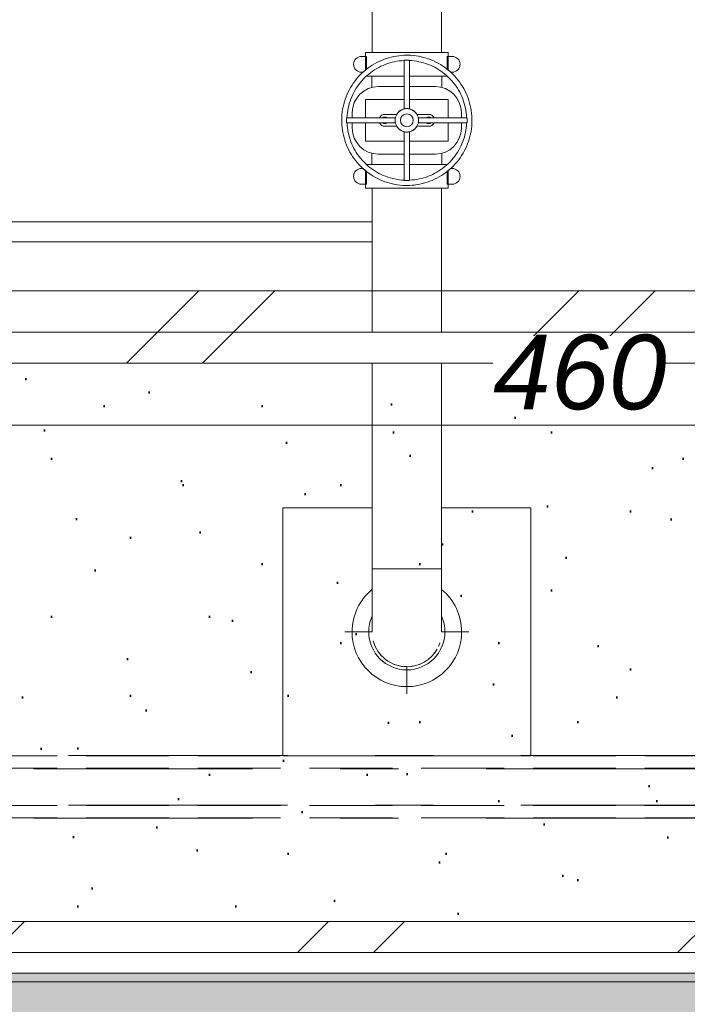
# Model space of a CAD drawing. Header units: centimetres. Extents: x -996 to 7161, y -1849 to 2591.
# Tile 6 of 49: x 1501 to 1662, y -816 to -578. Entities that reach past the tile are written whole.
import ezdxf

# ---------------------------------------------------------------- set-up
doc = ezdxf.new("R2010")
doc.units = ezdxf.units.CM
doc.header["$LTSCALE"] = 0.1
doc.header["$MEASUREMENT"] = 0
for name, pattern in [('Krawędzie ukryte', [270, 200, -70]), ('Przerywana podwójnie', [1093.611073, 529.166651, -211.666656, 141.111112, -211.666656]), ('Wipeout_Contour', [1000, 0, -1000])]:
    doc.linetypes.add(name, pattern=pattern)
for name, color, linetype in [('2_belki.K_IR', 7, 'Continuous'), ('2_instalacje pompownia.ISTN', 7, 'Continuous'), ('2_stropy.ISTN', 7, 'Continuous'), ('2_stropy.K_IR', 7, 'Continuous'), ('2_ściany zewnętrzne.ISTN', 7, 'Continuous'), ('3_lądowisko.K_IR', 7, 'Continuous'), ('3_pompownia.K_IR', 7, 'Continuous'), ('5_wymiary.K_IR', 7, 'Continuous')]:
    doc.layers.add(name, color=color, linetype=linetype)
doc.styles.add('GENERATED_STYLE_2', font='txt')
doc.dimstyles.new('GENERATED_STYLE__3', dxfattribs={"dimtxt": 18, "dimasz": 9.178744, "dimexe": 0.18, "dimexo": 2, "dimgap": 0.09, "dimtad": 1, "dimtih": 1, "dimtoh": 1, "dimdec": 0, "dimzin": 0, "dimdsep": 46, "dimtxsty": 'GENERATED_STYLE_2', "dimblk": 'ARROWHEAD_2', "dimblk1": 'ARROWHEAD_2', "dimblk2": 'ARROWHEAD_2', "dimcen": 0.09, "dimclrd": 1, "dimclre": 1, "dimclrt": 1, "dimadec": 1, "dimazin": 0, "dimtfac": 1, "dimtdec": 4, "dimtmove": 0, "dimatfit": 3, "dimfxl": 1, "dimtolj": 1, "dimtzin": 0, "dimarcsym": 0})

# ---------------------------------------------------------------- blocks, each defined once
blk = doc.blocks.new('Strop_3_1', base_point=(1398.7, -803.91))
at = {"color": 254, "linetype": 'Wipeout_Contour', "lineweight": 0, "ltscale": 7145.368827}
blk.add_wipeout([(1398.7, -803.91), (1858.7, -803.91), (1858.7, -643.91), (1398.7, -643.91)], dxfattribs=at).dxf.layer = '2_stropy.K_IR'
at = {"layer": '2_stropy.K_IR', "linetype": 'Continuous', "lineweight": 0, "true_color": 0x00c600}
h = blk.add_hatch(dxfattribs=at)
h.set_pattern_fill('Podwójny_szraf_1_4_0001', color=92, style=0, pattern_type=2)
h.set_pattern_definition([(45, (0, 0), (-45.962, 45.962), []), (45, (-9.19, 9.19), (-45.962, 45.962), [])])
h.paths.add_polyline_path([(1398.7, -803.91), (1858.7, -803.91), (1858.7, -643.91), (1398.7, -643.91)])
at = {"layer": '2_stropy.K_IR', "color": 7, "linetype": 'Continuous', "lineweight": 15, "flags": 128}
blk.add_lwpolyline([(1398.7, -803.91), (1858.7, -803.91), (1858.7, -643.91), (1398.7, -643.91)], close=True, dxfattribs=at)
blk = doc.blocks.new('Strop_8_1', base_point=(858.63, 1553.14))
at = {"layer": '2_stropy.ISTN', "color": 252, "linetype": 'Continuous', "lineweight": 15, "flags": 128}
blk.add_lwpolyline([(858.63, 1553.14), (858.63, -810.97), (2478.63, -810.97), (2478.63, -808.91), (3520.64, -808.91), (3522.33, 991.16), (4673.86, 991.16), (4673.86, 1553.14)], close=True, dxfattribs=at)
blk = doc.blocks.new('Strop_9_1', base_point=(1406.2, -796.41))
at = {"color": 254, "linetype": 'Wipeout_Contour', "lineweight": 0, "ltscale": 7132.620133}
blk.add_wipeout([(1406.2, -796.41), (1841.2, -796.41), (1841.2, -661.41), (1406.2, -661.41)], dxfattribs=at).dxf.layer = '3_lądowisko.K_IR'
at = {"layer": '3_lądowisko.K_IR', "linetype": 'Continuous', "lineweight": 50, "true_color": 0x9dceff}
h = blk.add_hatch(dxfattribs=at)
h.set_pattern_fill('Dywan_0001', color=151, style=0, pattern_type=2)
h.set_pattern_definition([(45, (0, 60), (-19.0919, 19.0919), [0, -18, 0, -27]), (110, (60, 60), (25.3717, 9.23454), [0, -13.2, 0, -22.8])])
h.paths.add_polyline_path([(1406.2, -796.41), (1841.2, -796.41), (1841.2, -661.41), (1406.2, -661.41)])
at = {"layer": '3_lądowisko.K_IR', "color": 7, "linetype": 'Continuous', "lineweight": 15, "flags": 128}
blk.add_lwpolyline([(1406.2, -796.41), (1841.2, -796.41), (1841.2, -661.41), (1406.2, -661.41)], close=True, dxfattribs=at)
blk = doc.blocks.new('Ściana_5_1', base_point=(848.63, -808.91))
at = {"layer": '2_ściany zewnętrzne.ISTN', "linetype": 'Continuous', "lineweight": 0}
blk.add_hatch(color=252, dxfattribs=at).paths.add_polyline_path([(1398.63, -848.91), (1898.63, -848.91), (1898.63, -808.91), (1398.63, -808.91)])
at = {"layer": '2_ściany zewnętrzne.ISTN', "color": 252, "linetype": 'Continuous', "lineweight": 0, "flags": 128}
blk.add_lwpolyline([(1898.63, -808.91), (1398.63, -808.91)], dxfattribs=at)
blk = doc.blocks.new('Rura 22[14]_1', base_point=(2103.7, -757.85))
at = {"layer": '2_instalacje pompownia.ISTN', "color": 252, "linetype": 'Przerywana podwójnie', "lineweight": 15}
for p, q in [((1293.7, -756.25), (2103.7, -756.25)), ((2103.7, -759.45), (1293.7, -759.45))]:
    blk.add_line(p, q, dxfattribs=at)
at = {"layer": '2_instalacje pompownia.ISTN', "color": 252, "linetype": 'Krawędzie ukryte', "lineweight": 15}
for p, q in [((2103.7, -756.35), (1293.7, -756.35)), ((2103.7, -759.35), (1293.7, -759.35))]:
    blk.add_line(p, q, dxfattribs=at)
blk = doc.blocks.new('Rura 22[15]_1', base_point=(2103.7, -769.85))
at = {"layer": '2_instalacje pompownia.ISTN', "color": 252, "linetype": 'Przerywana podwójnie', "lineweight": 15}
for p, q in [((1293.7, -768.25), (2103.7, -768.25)), ((2103.7, -771.45), (1293.7, -771.45))]:
    blk.add_line(p, q, dxfattribs=at)
at = {"layer": '2_instalacje pompownia.ISTN', "color": 252, "linetype": 'Krawędzie ukryte', "lineweight": 15}
for p, q in [((2103.7, -768.35), (1293.7, -768.35)), ((2103.7, -771.35), (1293.7, -771.35))]:
    blk.add_line(p, q, dxfattribs=at)
blk = doc.blocks.new('*D253')
at = {"layer": '5_wymiary.K_IR', "color": 1, "linetype": 'Continuous', "lineweight": 0}
for p, q in [((1393.7, -519.94), (1393.7, -501.83)), ((2003.7, -519.94), (2003.7, -501.83)), ((1397.18, -504.84), (1390.21, -516.92)), ((2000.21, -516.92), (2007.18, -504.84)), ((1387.79, -510.88), (1393.7, -510.88)), ((1393.7, -510.88), (2003.7, -510.88)), ((2003.7, -510.88), (2009.6, -510.88))]:
    blk.add_line(p, q, dxfattribs=at)
at = {"color": 254, "linetype": 'Wipeout_Contour', "lineweight": 0, "ltscale": 7081.214828}
blk.add_wipeout([(1678.21, -507.28), (1719.19, -507.28), (1719.19, -489.28), (1678.21, -489.28)], dxfattribs=at).dxf.layer = '5_wymiary.K_IR'
at = {"layer": '5_wymiary.K_IR', "color": 1, "lineweight": 0, "insert": (1678.21, -507.28), "char_height": 18, "attachment_point": 7, "style": 'GENERATED_STYLE_2'}
blk.add_mtext('\\A1;{\\pql;\\fArial|b0|i1|c238|p38;610}', dxfattribs=at)
blk = doc.blocks.new('ARROWHEAD_2')
at = {"color": 0, "linetype": 'Continuous', "lineweight": 0}
for p, q in [((-0.378, -0.655), (0.378, 0.655)), ((0, 0), (-1, 0))]:
    blk.add_line(p, q, dxfattribs=at)
blk = doc.blocks.new('*D262')
at = {"layer": '5_wymiary.K_IR', "color": 1, "linetype": 'Continuous', "lineweight": 0}
for p, q in [((1858.7, -667.35), (1858.7, -685.47)), ((1402.18, -670.37), (1395.21, -682.45)), ((1855.21, -682.45), (1862.18, -670.37)), ((1858.7, -676.41), (1398.7, -676.41)), ((2003.7, -676.41), (1858.7, -676.41))]:
    blk.add_line(p, q, dxfattribs=at)
at = {"color": 254, "linetype": 'Wipeout_Contour', "lineweight": 0, "ltscale": 7060.57087}
blk.add_wipeout([(1615.04, -672.81), (1656.02, -672.81), (1656.02, -654.81), (1615.04, -654.81)], dxfattribs=at).dxf.layer = '5_wymiary.K_IR'
at = {"layer": '5_wymiary.K_IR', "color": 1, "lineweight": 0, "insert": (1615.04, -672.81), "char_height": 18, "attachment_point": 7, "style": 'GENERATED_STYLE_2'}
blk.add_mtext('\\A1;{\\pql;\\fArial|b0|i1|c238|p38;460}', dxfattribs=at)
at = {"color": 254, "linetype": 'Wipeout_Contour', "lineweight": 0, "ltscale": 6230.315163}
blk.add_wipeout([(1402.19, -672.81), (1415.85, -672.81), (1415.85, -654.81), (1402.19, -654.81)], dxfattribs=at).dxf.layer = '5_wymiary.K_IR'
at = {"layer": '5_wymiary.K_IR', "color": 1, "lineweight": 0, "insert": (1402.19, -672.81), "char_height": 18, "attachment_point": 7, "style": 'GENERATED_STYLE_2'}
blk.add_mtext('\\A1;{\\pql;\\fArial|b0|i1|c238|p38;5}', dxfattribs=at)
blk = doc.blocks.new('*D263')
at = {"layer": '5_wymiary.K_IR', "color": 1, "linetype": 'Continuous', "lineweight": 0}
for p, q in [((1393.7, -667.35), (1393.7, -685.47)), ((1398.7, -667.35), (1398.7, -685.47)), ((1390.21, -682.45), (1397.18, -670.37)), ((1402.18, -670.37), (1395.21, -682.45)), ((1393.7, -676.41), (1387.79, -676.41)), ((1398.7, -676.41), (1393.7, -676.41)), ((1858.7, -676.41), (1398.7, -676.41))]:
    blk.add_line(p, q, dxfattribs=at)
blk = doc.blocks.new('Wymiary_4', base_point=(2003.7, -676.41))
at = {"layer": '5_wymiary.K_IR', "color": 1, "linetype": 'Continuous', "lineweight": 0}
dim = blk.add_linear_dim(base=(1398.7, -676.41), p1=(1858.7, -643.91), p2=(1398.7, -643.91), angle=180, dimstyle='GENERATED_STYLE__3', dxfattribs=at)
dim.commit()
dim.dimension.update_dxf_attribs({"geometry": '*D262', "text_midpoint": (1635.62, -663.81), "dimtype": 160})
dim = blk.add_linear_dim(base=(1393.7, -676.41), p1=(1398.7, -643.91), p2=(1393.7, -673.91), angle=180, dimstyle='GENERATED_STYLE__3', dxfattribs=at)
dim.commit()
dim.dimension.update_dxf_attribs({"geometry": '*D263', "text_midpoint": (1409.05, -663.81), "dimtype": 160})

msp = doc.modelspace()

# ---------------------------------------------------------------- block references
at = {"layer": '2_stropy.K_IR', "color": 7, "linetype": 'Continuous', "lineweight": 15}
msp.add_blockref('Strop_3_1', (1398.7, -803.91), dxfattribs=at)
at = {"layer": '2_ściany zewnętrzne.ISTN', "color": 252, "lineweight": 0}
msp.add_blockref('Ściana_5_1', (848.63, -808.91), dxfattribs=at)

# ---------------------------------------------------------------- next in the draw order: block references
at = {"layer": '2_stropy.ISTN', "color": 252, "linetype": 'Continuous', "lineweight": 0}
msp.add_blockref('Strop_8_1', (858.63, 1553.14), dxfattribs=at)

# ---------------------------------------------------------------- next in the draw order: block references
at = {"layer": '3_lądowisko.K_IR', "color": 7, "linetype": 'Continuous', "lineweight": 15}
msp.add_blockref('Strop_9_1', (1406.2, -796.41), dxfattribs=at)

# ---------------------------------------------------------------- next in the draw order: linework, layer by layer
at = {"layer": '2_belki.K_IR', "color": 7, "linetype": 'Continuous', "lineweight": 15}
msp.add_lwpolyline([(1398.7, -803.91), (1848.7, -803.91), (1848.7, -653.91), (1398.7, -653.91)], close=True, dxfattribs=at)

# ---------------------------------------------------------------- next in the draw order: block references
at = {"layer": '2_instalacje pompownia.ISTN', "color": 252, "linetype": 'Przerywana podwójnie', "lineweight": 0}
for name, p in [('Rura 22[14]_1', (2103.7, -757.85)), ('Rura 22[15]_1', (2103.7, -769.85))]:
    msp.add_blockref(name, p, dxfattribs=at)

# ---------------------------------------------------------------- next in the draw order: dimensions: what is measured, and where the dimension line sits
at = {"layer": '5_wymiary.K_IR', "color": 1, "linetype": 'Continuous', "lineweight": 0}
dim = msp.add_linear_dim(base=(2003.7, -510.88), p1=(1393.7, -813.15), p2=(2003.7, -808.91), angle=0, dimstyle='GENERATED_STYLE__3', dxfattribs=at)
dim.commit()
dim.dimension.update_dxf_attribs({"geometry": '*D253', "text_midpoint": (1698.79, -498.28), "dimtype": 160})

# ---------------------------------------------------------------- next in the draw order: linework, layer by layer
at = {"layer": '3_pompownia.K_IR', "color": 7, "linetype": 'Continuous', "lineweight": 0}
for p, q in [((1585.78, -696.37), (1564.2, -696.37)), ((1564.2, -696.37), (1564.2, -756.37)), ((1624.2, -696.37), (1602.61, -696.37)), ((1624.2, -756.37), (1624.2, -696.37)), ((1594.2, -711.17), (1585.78, -711.17)), ((1585.78, -711.17), (1602.61, -711.17)), ((1602.61, -711.17), (1594.2, -711.17)), ((1579.2, -726.37), (1585.81, -726.37)), ((1602.61, -726.37), (1609.2, -726.37)), ((1594.2, -741.37), (1594.2, -734.74)), ((1564.2, -756.37), (1624.2, -756.37))]:
    msp.add_line(p, q, dxfattribs=at)
at = {"layer": '3_pompownia.K_IR', "color": 7, "linetype": 'Continuous', "lineweight": 0, "flags": 128}
for points in [[(1585.78, -711.17), (1585.78, -711.78), (1585.78, -712.39), (1585.78, -712.99), (1585.78, -713.59), (1585.78, -714.19), (1585.78, -714.79), (1585.78, -715.37), (1585.78, -715.95), (1585.78, -716.53), (1585.78, -717.09), (1585.78, -717.65), (1585.78, -718.19), (1585.78, -718.72), (1585.78, -719.25), (1585.78, -719.75), (1585.78, -720.25), (1585.78, -720.73), (1585.78, -721.19), (1585.78, -721.64), (1585.78, -722.08), (1585.78, -722.49), (1585.78, -722.89), (1585.78, -723.27), (1585.78, -723.62), (1585.78, -723.96), (1585.78, -724.28), (1585.78, -724.58), (1585.78, -724.85), (1585.78, -725.11), (1585.78, -725.34), (1585.78, -725.55), (1585.78, -725.73), (1585.78, -725.9), (1585.78, -726.04), (1585.78, -726.15), (1585.78, -726.24), (1585.78, -726.31), (1585.78, -726.35), (1585.78, -726.37)], [(1602.61, -726.37), (1602.61, -726.36), (1602.61, -726.32), (1602.61, -726.26), (1602.61, -726.18), (1602.61, -726.07), (1602.61, -725.94), (1602.61, -725.78), (1602.61, -725.6), (1602.61, -725.4), (1602.61, -725.17), (1602.61, -724.92), (1602.61, -724.65), (1602.61, -724.36), (1602.61, -724.05), (1602.61, -723.72), (1602.61, -723.36), (1602.61, -722.99), (1602.61, -722.6), (1602.61, -722.19), (1602.61, -721.76), (1602.61, -721.32), (1602.61, -720.86), (1602.61, -720.38), (1602.61, -719.89), (1602.61, -719.38), (1602.61, -718.87), (1602.61, -718.34), (1602.61, -717.79), (1602.61, -717.24), (1602.61, -716.68), (1602.61, -716.11), (1602.61, -715.53), (1602.61, -714.94), (1602.61, -714.35), (1602.61, -713.76), (1602.61, -713.15), (1602.61, -712.55), (1602.61, -711.94), (1602.61, -711.34), (1602.61, -711.17)]]:
    msp.add_lwpolyline(points, dxfattribs=at)
at = {"layer": '3_pompownia.K_IR', "color": 7, "linetype": 'Continuous', "lineweight": 0}
for radius, start, end in [(13.25, 129.4677, 180), (13.25, 0, 50.6672), (9.2, 156.9947, 180), (9.2, 0, 23.0358), (13.25, 180, 0), (9.2, 180, 0), (8.41, 195, 270), (8.42, 197.977, 203.3546), (8.42, 199.9712, 205.0288), (8.42, 270, 330), (8.42, 335.3653, 339.8134), (8.42, 337.1262, 341.907), (8.41, 216.6454, 222.023), (8.42, 317.977, 323.3546), (8.42, 245.2963, 250.0288), (8.42, 257.977, 263.3546), (8.42, 276.6454, 282.023), (8.41, 289.9712, 294.7037)]:
    msp.add_arc((1594.2, -726.37), radius, start, end, dxfattribs=at)

# ---------------------------------------------------------------- next in the draw order: block references
at = {"layer": '5_wymiary.K_IR', "color": 1, "linetype": 'Continuous', "lineweight": 0}
msp.add_blockref('Wymiary_4', (2003.7, -676.41), dxfattribs=at)

# ---------------------------------------------------------------- next in the draw order: linework, layer by layer
at = {"layer": '3_pompownia.K_IR', "color": 7, "linetype": 'Continuous', "lineweight": 0}
for p, q in [((1585.78, -574.47), (1585.78, -586.29)), ((1602.61, -586.29), (1602.61, -574.47)), ((1584.45, -587.24), (1583.24, -587.24)), ((1584.19, -586.29), (1584.19, -590.7)), ((1584.19, -586.29), (1604.21, -586.29)), ((1584.45, -590.5), (1584.45, -587.24)), ((1605.16, -587.24), (1603.94, -587.24)), ((1603.94, -587.24), (1603.94, -590.5)), ((1604.21, -590.7), (1604.21, -586.29)), ((1593.56, -588.15), (1593.56, -599.93)), ((1594.83, -599.93), (1594.83, -588.15)), ((1583.24, -591.05), (1583.73, -591.05)), ((1593.56, -592.01), (1584.54, -592.01)), ((1585.76, -592.01), (1585.76, -594.74)), ((1603.85, -592.01), (1594.84, -592.01)), ((1602.63, -594.74), (1602.63, -592.01)), ((1604.67, -591.05), (1605.16, -591.05)), ((1593.56, -594.54), (1587.3, -594.54)), ((1601.09, -594.54), (1594.83, -594.54)), ((1593.56, -597.68), (1584.2, -597.68)), ((1584.2, -597.68), (1584.2, -602.07)), ((1604.19, -597.68), (1594.84, -597.68)), ((1604.19, -602.07), (1604.19, -597.68)), ((1591.43, -602.07), (1579.65, -602.07)), ((1581.01, -600.83), (1581.01, -602.07)), ((1591.74, -601.27), (1588.86, -601.27)), ((1599.53, -601.27), (1596.65, -601.27)), ((1608.75, -602.07), (1596.97, -602.07)), ((1607.38, -602.07), (1607.38, -600.83)), ((1579.65, -603.34), (1591.43, -603.34)), ((1581.01, -603.34), (1581.01, -604.58)), ((1584.2, -603.34), (1584.2, -607.72)), ((1588.86, -604.13), (1591.74, -604.13)), ((1596.65, -604.13), (1599.53, -604.13)), ((1596.97, -603.34), (1608.75, -603.34)), ((1604.19, -607.72), (1604.19, -603.34)), ((1607.38, -604.58), (1607.38, -603.34)), ((1593.56, -605.47), (1593.56, -617.25)), ((1594.83, -617.25), (1594.83, -605.47)), ((1584.2, -607.72), (1593.56, -607.72)), ((1594.84, -607.72), (1604.19, -607.72)), ((1585.76, -610.66), (1585.76, -613.39)), ((1587.3, -610.87), (1593.56, -610.87)), ((1594.83, -610.87), (1601.09, -610.87)), ((1602.63, -613.39), (1602.63, -610.66)), ((1593.56, -613.39), (1584.54, -613.39)), ((1603.85, -613.39), (1594.84, -613.39)), ((1583.73, -614.35), (1583.24, -614.35)), ((1584.19, -614.7), (1584.19, -619.11)), ((1584.45, -618.16), (1584.45, -614.9)), ((1603.94, -614.9), (1603.94, -618.16)), ((1604.21, -619.11), (1604.21, -614.7)), ((1605.16, -614.35), (1604.67, -614.35)), ((1583.24, -618.16), (1584.45, -618.16)), ((1603.94, -618.16), (1605.16, -618.16)), ((1584.19, -619.11), (1604.21, -619.11)), ((1585.78, -619.11), (1585.78, -653.91)), ((1602.61, -653.91), (1602.61, -619.11)), ((1585.78, -627.25), (1462.21, -627.25)), ((1462.21, -632.08), (1585.78, -632.08)), ((1585.78, -661.41), (1585.78, -711.17)), ((1602.61, -711.17), (1602.61, -661.41))]:
    msp.add_line(p, q, dxfattribs=at)
at = {"layer": '3_pompownia.K_IR', "color": 7, "linetype": 'Continuous', "lineweight": 0, "flags": 128}
for points in [[(1594.2, -586.95), (1593.57, -586.97), (1592.94, -587), (1592.31, -587.07), (1591.69, -587.15), (1591.07, -587.27), (1590.45, -587.4), (1589.85, -587.57), (1589.24, -587.75), (1588.65, -587.96), (1588.06, -588.2), (1587.49, -588.45), (1586.93, -588.73), (1586.37, -589.03), (1585.83, -589.36), (1585.31, -589.7), (1584.79, -590.07), (1584.3, -590.46), (1583.81, -590.86), (1583.35, -591.29), (1582.9, -591.73), (1582.47, -592.19), (1582.06, -592.67), (1581.67, -593.16), (1581.3, -593.67), (1580.95, -594.19), (1580.62, -594.73), (1580.31, -595.28), (1580.02, -595.84), (1579.76, -596.41), (1579.52, -596.99), (1579.3, -597.59), (1579.11, -598.19), (1578.94, -598.79), (1578.8, -599.41), (1578.68, -600.02), (1578.58, -600.65), (1578.51, -601.27), (1578.47, -601.9), (1578.45, -602.53), (1578.46, -603.16), (1578.49, -603.79), (1578.54, -604.42), (1578.62, -605.04), (1578.73, -605.66), (1578.86, -606.28), (1579.02, -606.89), (1579.2, -607.49), (1579.4, -608.09), (1579.63, -608.68), (1579.88, -609.25), (1580.15, -609.82), (1580.45, -610.38), (1580.77, -610.92), (1581.1, -611.45), (1581.47, -611.97), (1581.85, -612.47), (1582.25, -612.96), (1582.67, -613.43), (1583.1, -613.88), (1583.56, -614.31), (1584.03, -614.73), (1584.52, -615.13), (1585.03, -615.5), (1585.55, -615.86), (1586.08, -616.2), (1586.63, -616.51), (1587.18, -616.8), (1587.75, -617.07), (1588.33, -617.32), (1588.92, -617.54), (1589.52, -617.74), (1590.12, -617.91), (1590.74, -618.06), (1591.35, -618.19), (1591.98, -618.29), (1592.6, -618.37), (1593.23, -618.42), (1593.86, -618.45), (1594.2, -618.45)], [(1594.2, -618.45), (1594.83, -618.44), (1595.46, -618.4), (1596.08, -618.34), (1596.71, -618.25), (1597.33, -618.13), (1597.94, -618), (1598.55, -617.84), (1599.15, -617.65), (1599.75, -617.44), (1600.33, -617.21), (1600.91, -616.95), (1601.47, -616.67), (1602.02, -616.37), (1602.56, -616.04), (1603.09, -615.7), (1603.6, -615.33), (1604.1, -614.95), (1604.58, -614.54), (1605.05, -614.12), (1605.49, -613.67), (1605.92, -613.21), (1606.34, -612.73), (1606.73, -612.24), (1607.1, -611.73), (1607.45, -611.21), (1607.78, -610.67), (1608.09, -610.12), (1608.37, -609.56), (1608.64, -608.99), (1608.88, -608.41), (1609.09, -607.82), (1609.28, -607.22), (1609.45, -606.61), (1609.6, -606), (1609.72, -605.38), (1609.81, -604.75), (1609.88, -604.13), (1609.93, -603.5), (1609.94, -602.87), (1609.94, -602.24), (1609.91, -601.61), (1609.85, -600.98), (1609.77, -600.36), (1609.66, -599.74), (1609.53, -599.12), (1609.38, -598.51), (1609.2, -597.91), (1609, -597.31), (1608.77, -596.73), (1608.52, -596.15), (1608.24, -595.58), (1607.95, -595.02), (1607.63, -594.48), (1607.29, -593.95), (1606.93, -593.43), (1606.55, -592.93), (1606.15, -592.45), (1605.73, -591.98), (1605.29, -591.52), (1604.83, -591.09), (1604.36, -590.67), (1603.87, -590.28), (1603.37, -589.9), (1602.85, -589.54), (1602.32, -589.21), (1601.77, -588.89), (1601.21, -588.6), (1600.64, -588.33), (1600.06, -588.09), (1599.47, -587.86), (1598.88, -587.66), (1598.27, -587.49), (1597.66, -587.34), (1597.04, -587.21), (1596.42, -587.11), (1595.79, -587.03), (1595.17, -586.98), (1594.54, -586.96), (1594.2, -586.95)], [(1579.73, -602.07), (1579.77, -601.49), (1579.83, -600.91), (1579.91, -600.34), (1580.02, -599.77), (1580.15, -599.2), (1580.3, -598.65), (1580.47, -598.09), (1580.67, -597.55), (1580.88, -597.01), (1581.12, -596.48), (1581.38, -595.97), (1581.66, -595.46), (1581.96, -594.96), (1582.28, -594.48), (1582.62, -594.01), (1582.98, -593.55), (1583.35, -593.11), (1583.74, -592.69), (1584.15, -592.28), (1584.58, -591.88), (1585.02, -591.51), (1585.47, -591.15), (1585.94, -590.81), (1586.42, -590.49), (1586.92, -590.19), (1587.42, -589.91), (1587.94, -589.64), (1588.47, -589.41), (1589, -589.19), (1589.55, -588.99), (1590.1, -588.81), (1590.66, -588.66), (1591.22, -588.53), (1591.79, -588.42), (1592.36, -588.34), (1592.94, -588.28), (1593.52, -588.24), (1593.56, -588.24)], [(1594.83, -588.24), (1595.41, -588.27), (1595.99, -588.33), (1596.56, -588.42), (1597.13, -588.52), (1597.69, -588.65), (1598.25, -588.8), (1598.8, -588.98), (1599.35, -589.17), (1599.89, -589.39), (1600.41, -589.63), (1600.93, -589.88), (1601.44, -590.16), (1601.94, -590.46), (1602.42, -590.78), (1602.89, -591.12), (1603.34, -591.48), (1603.79, -591.85), (1604.21, -592.25), (1604.62, -592.65), (1605.02, -593.08), (1605.39, -593.52), (1605.75, -593.97), (1606.09, -594.44), (1606.41, -594.93), (1606.71, -595.42), (1606.99, -595.93), (1607.25, -596.44), (1607.49, -596.97), (1607.71, -597.51), (1607.91, -598.05), (1608.08, -598.6), (1608.24, -599.16), (1608.37, -599.73), (1608.47, -600.3), (1608.56, -600.87), (1608.62, -601.44), (1608.66, -602.02), (1608.66, -602.07)], [(1587.65, -601.93), (1587.7, -601.86)], [(1587.98, -601.57), (1588.05, -601.52)], [(1588.31, -601.38), (1588.4, -601.34)], [(1592.48, -600.44), (1592.37, -600.52), (1592.3, -600.58)], [(1593.32, -600), (1593.23, -600.03), (1593.07, -600.09)], [(1595.32, -600.09), (1595.17, -600.03), (1595.07, -600)], [(1596.09, -600.58), (1596.02, -600.52), (1595.92, -600.44)], [(1600, -601.34), (1600.08, -601.38)], [(1600.35, -601.52), (1600.41, -601.57)], [(1600.7, -601.86), (1600.74, -601.93)], [(1593.56, -617.16), (1592.98, -617.13), (1592.41, -617.07), (1591.84, -616.98), (1591.27, -616.88), (1590.7, -616.75), (1590.14, -616.6), (1589.59, -616.43), (1589.04, -616.23), (1588.51, -616.01), (1587.98, -615.78), (1587.46, -615.52), (1586.96, -615.24), (1586.46, -614.94), (1585.98, -614.62), (1585.51, -614.28), (1585.05, -613.92), (1584.61, -613.55), (1584.18, -613.16), (1583.77, -612.75), (1583.38, -612.32), (1583, -611.88), (1582.64, -611.43), (1582.31, -610.96), (1581.98, -610.48), (1581.68, -609.98), (1581.4, -609.48), (1581.14, -608.96), (1580.9, -608.43), (1580.68, -607.89), (1580.49, -607.35), (1580.31, -606.8), (1580.16, -606.24), (1580.03, -605.68), (1579.92, -605.11), (1579.84, -604.53), (1579.77, -603.96), (1579.74, -603.38), (1579.73, -603.34)], [(1587.7, -603.54), (1587.65, -603.47)], [(1588.05, -603.88), (1587.98, -603.84)], [(1588.4, -604.06), (1588.31, -604.03)], [(1608.66, -603.34), (1608.62, -603.91), (1608.56, -604.49), (1608.48, -605.06), (1608.38, -605.63), (1608.25, -606.2), (1608.1, -606.76), (1607.92, -607.31), (1607.73, -607.85), (1607.51, -608.39), (1607.27, -608.92), (1607.01, -609.44), (1606.73, -609.94), (1606.43, -610.44), (1606.11, -610.92), (1605.78, -611.39), (1605.42, -611.85), (1605.05, -612.29), (1604.65, -612.72), (1604.24, -613.13), (1603.82, -613.52), (1603.38, -613.9), (1602.92, -614.25), (1602.45, -614.59), (1601.97, -614.91), (1601.48, -615.21), (1600.97, -615.5), (1600.45, -615.76), (1599.93, -616), (1599.39, -616.22), (1598.85, -616.41), (1598.29, -616.59), (1597.74, -616.74), (1597.17, -616.87), (1596.6, -616.98), (1596.03, -617.06), (1595.45, -617.12), (1594.88, -617.16), (1594.83, -617.16)], [(1600.08, -604.03), (1600, -604.06)], [(1600.41, -603.84), (1600.35, -603.88)], [(1600.74, -603.47), (1600.7, -603.54)]]:
    msp.add_lwpolyline(points, dxfattribs=at)
at = {"layer": '3_pompownia.K_IR', "color": 7, "linetype": 'Continuous', "lineweight": 0}
for centre, radius, start, end in [((1583.24, -589.15), 1.91, 90, 270), ((1605.16, -589.15), 1.91, 270, 90), ((1594.2, -602.7), 14.56, 90, 92.4991), ((1594.2, -602.7), 14.56, 87.5009, 90), ((1587.3, -600.83), 6.29, 90, 180), ((1601.09, -600.83), 6.29, 0, 90), ((1594.2, -602.7), 2.84, 90, 270), ((1594.2, -602.7), 2.84, 55.3492, 124.6508), ((1594.2, -602.7), 2.84, 90, 102.9085), ((1594.2, -602.7), 2.84, 270, 90), ((1594.2, -602.7), 2.84, 77.0915, 90), ((1594.2, -602.7), 14.56, 177.5009, 182.4991), ((1588.86, -602.7), 1.43, 90, 153.5555), ((1588.86, -602.7), 0.799, 90, 126.7235), ((1588.86, -602.7), 0.799, 120, 126.7235), ((1588.86, -602.7), 0.799, 90, 105), ((1588.86, -602.7), 0.799, 53.2765, 90), ((1588.86, -602.7), 0.799, 75, 90), ((1588.86, -602.7), 0.799, 53.2765, 60), ((1594.2, -602.7), 2.84, 167.0915, 192.9085), ((1594.2, -602.7), 2.84, 127.5698, 149.704), ((1594.2, -602.7), 1.57, 90, 270), ((1594.2, -602.7), 1.57, 270, 90), ((1594.2, -602.7), 2.84, 30.296, 52.4302), ((1594.2, -602.7), 2.84, 347.0915, 12.9085), ((1599.53, -602.7), 0.799, 90, 126.7235), ((1599.53, -602.7), 0.799, 120, 126.7235), ((1599.53, -602.7), 0.799, 90, 105), ((1599.53, -602.7), 1.43, 26.4445, 90), ((1599.53, -602.7), 0.799, 53.2765, 90), ((1599.53, -602.7), 0.799, 53.2765, 90), ((1594.2, -602.7), 14.56, 357.5009, 2.4991), ((1587.3, -604.58), 6.29, 180, 270), ((1588.86, -602.7), 1.43, 206.4445, 270), ((1588.86, -602.7), 0.799, 233.2765, 270), ((1588.86, -602.7), 0.799, 240, 270), ((1588.86, -602.7), 0.799, 270, 306.7235), ((1588.86, -602.7), 0.799, 285, 306.7235), ((1594.2, -602.7), 2.84, 210.296, 232.4302), ((1594.2, -602.7), 2.84, 307.5698, 329.704), ((1599.53, -602.7), 0.799, 233.2765, 270), ((1599.53, -602.7), 0.799, 233.2765, 240), ((1599.53, -602.7), 0.799, 270, 306.7235), ((1599.53, -602.7), 1.43, 270, 333.5555), ((1599.53, -602.7), 0.799, 300, 306.7235), ((1601.09, -604.58), 6.29, 270, 0), ((1594.2, -602.7), 2.84, 235.3492, 304.6508), ((1594.2, -602.7), 2.84, 257.0915, 270), ((1594.2, -602.7), 2.84, 270, 282.9085), ((1583.24, -616.25), 1.91, 90, 270), ((1605.16, -616.25), 1.91, 270, 90), ((1594.2, -602.7), 14.56, 267.5009, 270), ((1594.2, -602.7), 14.56, 270, 272.4991)]:
    msp.add_arc(centre, radius, start, end, dxfattribs=at)

doc.saveas('drawing.dxf')
